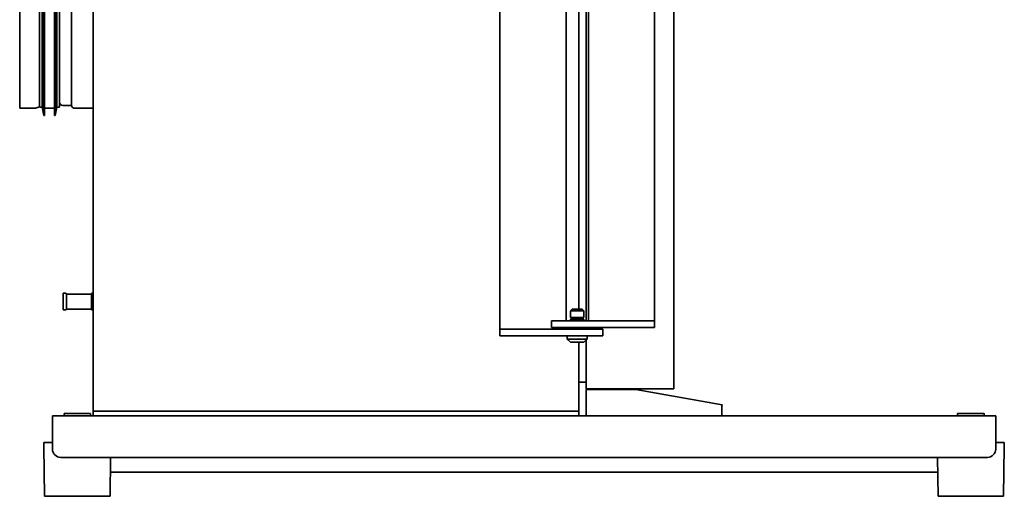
# Model space of a CAD drawing. Header units: millimetres. Extents: x 514 to 1166, y 236 to 952.
# Tile 1 of 4: x 514 to 1109, y 236 to 524. Entities that reach past the tile are written whole.
import ezdxf

# ---------------------------------------------------------------- set-up
doc = ezdxf.new("R2010")
doc.units = ezdxf.units.MM
doc.header["$LTSCALE"] = 4
doc.layers.add('Krawędzie widoczne(ISO)', color=7, linetype='Continuous', lineweight=35, true_color=0x262659)

msp = doc.modelspace()

# ---------------------------------------------------------------- linework, layer by layer
at = {"layer": 'Krawędzie widoczne(ISO)'}
for p, q in [((557.97, 902.75), (557.97, 287.75)), ((908.97, 899.75), (908.97, 301.25)), ((803.82, 341.25), (803.82, 844.25)), ((843.82, 842.25), (843.82, 342.25)), ((855.97, 842.25), (855.97, 342.25)), ((851.47, 836.25), (851.47, 349.25)), ((857.32, 346.25), (857.32, 838.25)), ((897.32, 838.25), (897.32, 346.25)), ((513.67, 785.75), (513.67, 470.75)), ((528.17, 466.25), (528.17, 790.25)), ((528.67, 466.25), (528.67, 790.25)), ((534.67, 466.25), (534.67, 790.25)), ((535.17, 466.25), (535.17, 790.25)), ((525.67, 471.25), (525.67, 785.25)), ((527.26, 471.25), (527.26, 785.25)), ((536.08, 471.25), (536.08, 785.25)), ((537.67, 471.25), (537.67, 785.25)), ((544.97, 784.25), (544.97, 472.25)), ((523.17, 470.75), (513.67, 470.75)), ((525.67, 471.25), (527.26, 471.25)), ((527.26, 471.25), (528.17, 466.25)), ((528.67, 470.75), (534.67, 470.75)), ((536.08, 471.25), (535.17, 466.25)), ((536.08, 471.25), (537.67, 471.25)), ((544.97, 472.25), (539.67, 472.25)), ((557.97, 470.75), (546.47, 470.75)), ((528.17, 466.25), (528.67, 466.25)), ((534.67, 466.25), (535.17, 466.25)), ((539.97, 358.85), (539.97, 348.85)), ((541.47, 358.85), (539.97, 358.85)), ((541.97, 349.35), (541.97, 358.35)), ((541.97, 358.35), (556.97, 358.35)), ((556.97, 349.35), (556.97, 358.35)), ((557.97, 358.85), (557.47, 358.85)), ((541.47, 348.85), (539.97, 348.85)), ((541.97, 349.35), (556.97, 349.35)), ((557.97, 348.85), (557.47, 348.85)), ((847.57, 349.25), (846.57, 348.25)), ((846.57, 348.25), (854.57, 348.25)), ((846.57, 348.25), (846.57, 344.25)), ((847.57, 349.25), (853.57, 349.25)), ((853.57, 349.25), (854.57, 348.25)), ((854.57, 348.25), (854.57, 344.25)), ((857.32, 346.25), (857.32, 342.25)), ((897.32, 346.25), (897.32, 342.25)), ((803.82, 341.25), (803.82, 337.25)), ((835.07, 342.25), (850.57, 342.25)), ((835.07, 338.25), (835.07, 342.25)), ((846.57, 344.25), (854.57, 344.25)), ((846.57, 343.25), (854.57, 343.25)), ((846.57, 343.25), (846.57, 342.25)), ((847.07, 344.25), (847.07, 343.25)), ((881.82, 342.25), (850.57, 342.25)), ((854.07, 344.25), (854.07, 343.25)), ((854.57, 343.25), (854.57, 342.25)), ((881.82, 342.25), (897.32, 342.25)), ((897.32, 338.25), (897.32, 342.25)), ((803.82, 337.25), (819.32, 337.25)), ((803.82, 337.25), (803.82, 333.25)), ((819.32, 333.25), (803.82, 333.25)), ((850.57, 337.25), (819.32, 337.25)), ((850.57, 333.25), (819.32, 333.25)), ((850.57, 338.25), (835.07, 338.25)), ((843.82, 338.25), (843.82, 337.25)), ((844.57, 333.25), (844.57, 331.25)), ((846.57, 338.25), (846.57, 337.25)), ((881.82, 338.25), (850.57, 338.25)), ((850.57, 337.25), (866.07, 337.25)), ((866.07, 333.25), (850.57, 333.25)), ((854.57, 338.25), (854.57, 337.25)), ((855.97, 338.25), (855.97, 337.25)), ((856.57, 333.25), (856.57, 331.25)), ((866.07, 337.25), (866.07, 333.25)), ((897.32, 338.25), (881.82, 338.25)), ((844.57, 331.25), (856.57, 331.25)), ((846.57, 329.25), (844.57, 331.25)), ((846.57, 329.25), (854.57, 329.25)), ((851.47, 329.25), (851.47, 287.75)), ((854.57, 329.25), (856.57, 331.25)), ((855.97, 330.65), (855.97, 301.25)), ((855.97, 305.25), (851.47, 305.25)), ((855.97, 301.25), (908.97, 301.25)), ((886, 300.75), (856, 300.75)), ((856, 296.75), (856, 300.75)), ((938.19, 291.55), (886, 300.75)), ((856, 296.75), (856, 284.75)), ((540.47, 286.25), (556.47, 286.25)), ((540.47, 286.25), (540.47, 284.75)), ((556.47, 286.25), (556.47, 284.75)), ((557.97, 287.75), (851.47, 287.75)), ((557.97, 284.75), (557.97, 287.75)), ((851.47, 284.75), (851.47, 287.75)), ((938, 290.44), (938.19, 291.55)), ((938, 284.75), (938, 290.44)), ((1080.47, 286.25), (1096.47, 286.25)), ((1080.47, 286.25), (1080.47, 284.75)), ((1096.47, 286.25), (1096.47, 284.75)), ((533.47, 284.75), (557.97, 284.75)), ((533.47, 284.75), (533.47, 278.75)), ((557.97, 284.75), (851.47, 284.75)), ((851.47, 284.75), (1103.47, 284.75)), ((1103.47, 278.75), (1103.47, 284.75)), ((533.47, 264.75), (533.47, 278.75)), ((1103.47, 278.75), (1103.47, 264.75)), ((528.27, 268.75), (533.47, 268.75)), ((528.27, 266.25), (528.27, 268.75)), ((1103.47, 268.75), (1108.67, 268.75)), ((1108.67, 266.25), (1108.67, 268.75)), ((528.67, 236.25), (528.27, 266.25)), ((1108.27, 236.25), (1108.67, 266.25)), ((1098.47, 259.75), (538.47, 259.75)), ((568.27, 236.25), (568.58, 259.75)), ((1068.67, 236.25), (1068.36, 259.75)), ((568.46, 250.75), (1068.48, 250.75)), ((568.27, 236.25), (528.67, 236.25)), ((1108.27, 236.25), (1068.67, 236.25))]:
    msp.add_line(p, q, dxfattribs=at)
for centre, radius, start, end in [((523.17, 474.25), 3.5, 270, 315.58469), ((539.67, 474.25), 2, 180, 270), ((546.47, 472.25), 1.5, 180, 270), ((541.47, 358.35), 0.5, 0, 90), ((557.47, 358.35), 0.5, 90, 180), ((541.47, 349.35), 0.5, 270, 0), ((557.47, 349.35), 0.5, 180, 270), ((538.47, 264.75), 5, 180, 270), ((1098.47, 264.75), 5, 270, 0)]:
    msp.add_arc(centre, radius, start, end, dxfattribs=at)

doc.saveas('drawing.dxf')
